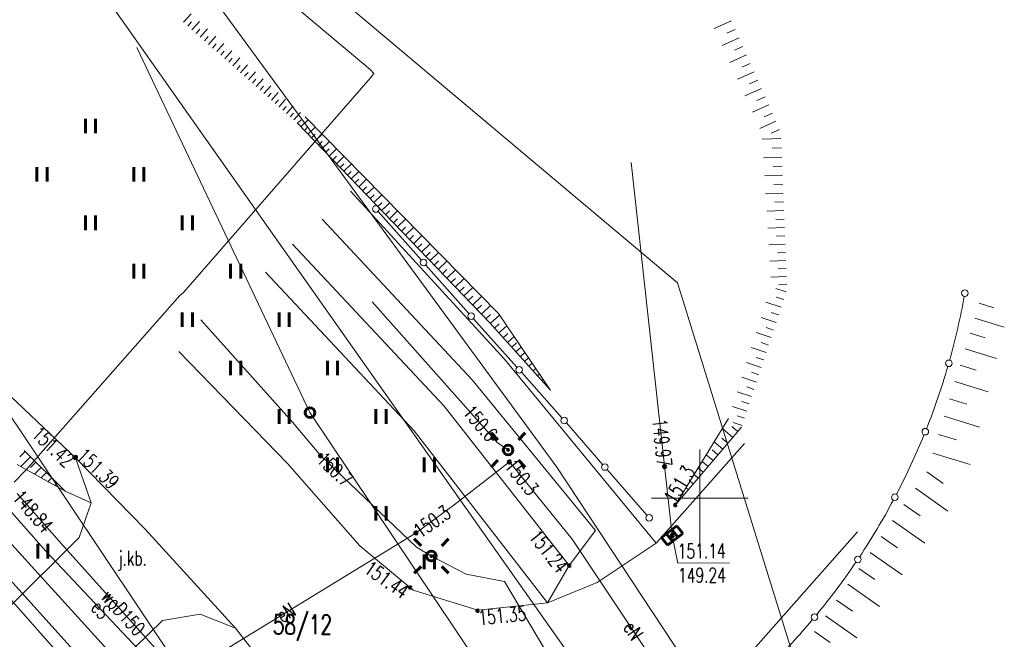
# Model space of a CAD drawing. Header units: metres. Extents: x 7582703 to 7587334, y 6019078 to 6022350.
# Tile 80 of 88: x 7584415 to 7584466, y 6021743 to 6021775. Entities that reach past the tile are written whole.
import ezdxf
from ezdxf.enums import TextEntityAlignment as Align

# ---------------------------------------------------------------- set-up
doc = ezdxf.new("R2010")
doc.units = ezdxf.units.M
doc.header["$MEASUREMENT"] = 0
doc.linetypes.add('EGDE', pattern=[0])
doc.layers.get('0').update_dxf_attribs({"color": 250, "linetype": 'CONTINUOUS', "lineweight": 100})
doc.layers.add('Dzialki', color=7, linetype='EGDE', lineweight=60)
doc.styles.get("Standard").update_dxf_attribs({"font": 'Simplex.SHX', "width": 0.75})

# ---------------------------------------------------------------- blocks, each defined once
blk = doc.blocks.new('1_OTRN')
at = {"linetype": 'Continuous'}
blk.add_circle((0, 0), 0.045, dxfattribs=at)
blk = doc.blocks.new('1_OTRS')
at = {"linetype": 'Continuous'}
blk.add_circle((0, 0), 0.045, dxfattribs=at)
blk = doc.blocks.new('1_OTZT')
at = {"linetype": 'Continuous'}
for p, q in [((-0.2625, -0.375), (-0.2625, 0.375)), ((0.2625, -0.375), (0.2625, 0.375))]:
    blk.add_line(p, q, dxfattribs=at)
blk = doc.blocks.new('4_SUEO_W')
at = {"linetype": 'Continuous'}
for p, q in [((-0.53035, 0.53035), (-0.8839, 0.8839)), ((0.53035, 0.53035), (0.8839, 0.8839)), ((-0.53035, -0.53035), (-0.8839, -0.8839)), ((0.53035, -0.53035), (0.8839, -0.8839))]:
    blk.add_line(p, q, dxfattribs=at)
blk.add_circle((0, 0), 0.025, dxfattribs=at)
blk = doc.blocks.new('4_SUPP')
at = {"linetype": 'Continuous'}
blk.add_circle((0, 0), 0.25, dxfattribs=at)
blk = doc.blocks.new('4_SUPS')
at = {"linetype": 'Continuous'}
blk.add_circle((0, 0), 0.0625, dxfattribs=at)
blk = doc.blocks.new('4_SUKK')
at = {"linetype": 'Continuous'}
for p, q in [((-0.5, -0.25), (-0.5, 0.25)), ((-0.5, 0.25), (0.5, 0.25)), ((-0.175, 0.25), (-0.175, -0.25)), ((0.175, 0.25), (0.175, -0.25)), ((0.5, 0.25), (0.5, -0.25)), ((0.5, -0.25), (-0.5, -0.25))]:
    blk.add_line(p, q, dxfattribs=at)
blk = doc.blocks.new('4_SUPK')
at = {"linetype": 'Continuous'}
blk.add_circle((0, 0), 0.25, dxfattribs=at)

msp = doc.modelspace()

# ---------------------------------------------------------------- linework, layer by layer
at = {"layer": 'Dzialki', "lineweight": 9}
for p, q in [((7584448.853, 6021761.106), (7584380.795, 6021818.339)), ((7584432.973, 6021772.132), (7584399.174, 6021800.601)), ((7584442.622, 6021751.591), (7584407.22, 6021799.939)), ((7584412.61, 6021785.4), (7584449.18, 6021733.51)), ((7584395.9, 6021781.88), (7584423.02, 6021741.37)), ((7584423.348, 6021774.563), (7584423.735, 6021775)), ((7584423.565, 6021774.371), (7584423.758, 6021774.588)), ((7584423.782, 6021774.179), (7584424.165, 6021774.612)), ((7584451.636, 6021774.638), (7584450.749, 6021774.245)), ((7584423.997, 6021773.988), (7584424.188, 6021774.204)), ((7584424.211, 6021773.799), (7584424.59, 6021774.227)), ((7584451.832, 6021774.195), (7584451.391, 6021773.999)), ((7584424.424, 6021773.61), (7584424.613, 6021773.823)), ((7584424.636, 6021773.422), (7584425.012, 6021773.846)), ((7584425.057, 6021773.05), (7584425.429, 6021773.469)), ((7584452.028, 6021773.754), (7584451.15, 6021773.364)), ((7584429.875, 6021754.409), (7584420.938, 6021773.256)), ((7584424.847, 6021773.235), (7584425.034, 6021773.446)), ((7584425.266, 6021772.865), (7584425.451, 6021773.073)), ((7584425.473, 6021772.68), (7584425.841, 6021773.096)), ((7584452.223, 6021773.315), (7584451.785, 6021773.121)), ((7584425.68, 6021772.497), (7584425.863, 6021772.704)), ((7584425.886, 6021772.315), (7584426.25, 6021772.726)), ((7584452.416, 6021772.877), (7584451.546, 6021772.492)), ((7584426.09, 6021772.134), (7584426.272, 6021772.338)), ((7584426.294, 6021771.953), (7584426.655, 6021772.361)), ((7584426.497, 6021771.774), (7584426.676, 6021771.977)), ((7584426.698, 6021771.595), (7584427.055, 6021771.998)), ((7584433.164, 6021771.924), (7584432.973, 6021772.132)), ((7584452.801, 6021772.009), (7584451.939, 6021771.627)), ((7584452.609, 6021772.442), (7584452.176, 6021772.25)), ((7584423.345, 6021760.612), (7584433.006, 6021771.703)), ((7584426.899, 6021771.418), (7584427.077, 6021771.618)), ((7584427.098, 6021771.241), (7584427.452, 6021771.64)), ((7584433.006, 6021771.703), (7584433.164, 6021771.924)), ((7584452.993, 6021771.578), (7584452.563, 6021771.388)), ((7584427.297, 6021771.065), (7584427.473, 6021771.263)), ((7584427.495, 6021770.89), (7584427.845, 6021771.285)), ((7584427.887, 6021770.542), (7584428.233, 6021770.934)), ((7584453.183, 6021771.149), (7584452.328, 6021770.77)), ((7584427.691, 6021770.716), (7584427.865, 6021770.912)), ((7584428.081, 6021770.37), (7584428.254, 6021770.564)), ((7584428.275, 6021770.198), (7584428.618, 6021770.586)), ((7584453.372, 6021770.722), (7584452.947, 6021770.533)), ((7584428.468, 6021770.028), (7584428.639, 6021770.22)), ((7584428.66, 6021769.858), (7584428.999, 6021770.241)), ((7584453.561, 6021770.296), (7584452.714, 6021769.921)), ((7584428.85, 6021769.689), (7584429.019, 6021769.879)), ((7584429.04, 6021769.52), (7584429.377, 6021769.9)), ((7584429.229, 6021769.35), (7584429.412, 6021769.527)), ((7584429.407, 6021769.166), (7584429.776, 6021769.521)), ((7584439.61, 6021759.53), (7584429.62, 6021769.68)), ((7584453.935, 6021769.452), (7584453.096, 6021769.08)), ((7584453.748, 6021769.873), (7584453.327, 6021769.686)), ((7584429.21, 6021769.37), (7584439.14, 6021759.06)), ((7584429.586, 6021768.98), (7584429.771, 6021769.159)), ((7584429.765, 6021768.793), (7584430.139, 6021769.153)), ((7584454.121, 6021769.032), (7584453.679, 6021768.836)), ((7584429.946, 6021768.606), (7584430.134, 6021768.787)), ((7584430.128, 6021768.417), (7584430.505, 6021768.781)), ((7584430.311, 6021768.227), (7584430.5, 6021768.41)), ((7584430.494, 6021768.037), (7584430.876, 6021768.404)), ((7584454.193, 6021768.561), (7584453.229, 6021768.523)), ((7584430.679, 6021767.845), (7584430.871, 6021768.029)), ((7584430.865, 6021767.652), (7584431.251, 6021768.023)), ((7584454.212, 6021768.078), (7584453.735, 6021768.06)), ((7584431.052, 6021767.458), (7584431.245, 6021767.645)), ((7584431.239, 6021767.263), (7584431.629, 6021767.639)), ((7584454.231, 6021767.601), (7584453.287, 6021767.564)), ((7584431.428, 6021767.067), (7584431.624, 6021767.256)), ((7584431.618, 6021766.87), (7584432.012, 6021767.25)), ((7584431.809, 6021766.672), (7584432.007, 6021766.863)), ((7584432.001, 6021766.472), (7584432.399, 6021766.856)), ((7584446.458, 6021767.32), (7584448.578, 6021748.063)), ((7584454.249, 6021767.13), (7584453.783, 6021767.111)), ((7584432.194, 6021766.272), (7584432.394, 6021766.465)), ((7584432.388, 6021766.071), (7584432.791, 6021766.459)), ((7584454.268, 6021766.663), (7584453.344, 6021766.627)), ((7584431.96, 6021765.84), (7584439.92, 6021757.17)), ((7584432.583, 6021765.868), (7584432.785, 6021766.063)), ((7584432.779, 6021765.665), (7584433.186, 6021766.057)), ((7584454.286, 6021766.201), (7584453.829, 6021766.183)), ((7584432.976, 6021765.46), (7584433.181, 6021765.657)), ((7584433.174, 6021765.254), (7584433.586, 6021765.651)), ((7584454.304, 6021765.744), (7584453.4, 6021765.709)), ((7584433.374, 6021765.047), (7584433.581, 6021765.246)), ((7584433.574, 6021764.839), (7584433.99, 6021765.24)), ((7584433.776, 6021764.63), (7584433.985, 6021764.831)), ((7584433.978, 6021764.419), (7584434.399, 6021764.825)), ((7584454.339, 6021764.846), (7584453.455, 6021764.811)), ((7584454.321, 6021765.293), (7584453.875, 6021765.275)), ((7584430.51, 6021764.4), (7584438.25, 6021756.1)), ((7584430.51, 6021764.4), (7584438.25, 6021756.1)), ((7584433.388, 6021764.797), (7584435.615, 6021762.297)), ((7584434.182, 6021764.208), (7584434.393, 6021764.412)), ((7584434.387, 6021763.995), (7584434.812, 6021764.405)), ((7584454.356, 6021764.404), (7584453.919, 6021764.387)), ((7584434.593, 6021763.781), (7584434.806, 6021763.987)), ((7584434.8, 6021763.566), (7584435.23, 6021763.981)), ((7584454.373, 6021763.967), (7584453.509, 6021763.933)), ((7584435.008, 6021763.35), (7584435.224, 6021763.558)), ((7584435.217, 6021763.133), (7584435.652, 6021763.552)), ((7584454.39, 6021763.534), (7584453.963, 6021763.518)), ((7584436.81, 6021754.75), (7584428.98, 6021763.1)), ((7584436.81, 6021754.75), (7584428.98, 6021763.1)), ((7584435.428, 6021762.914), (7584435.646, 6021763.125)), ((7584435.639, 6021762.695), (7584436.079, 6021763.118)), ((7584454.407, 6021763.107), (7584453.561, 6021763.074)), ((7584435.852, 6021762.474), (7584436.073, 6021762.687)), ((7584436.066, 6021762.252), (7584436.51, 6021762.68)), ((7584454.424, 6021762.684), (7584454.005, 6021762.667)), ((7584435.855, 6021762.028), (7584438.082, 6021759.528)), ((7584436.281, 6021762.028), (7584436.504, 6021762.244)), ((7584436.497, 6021761.804), (7584436.946, 6021762.236)), ((7584436.715, 6021761.578), (7584436.94, 6021761.796)), ((7584436.933, 6021761.351), (7584437.387, 6021761.788)), ((7584454.44, 6021762.265), (7584453.612, 6021762.233)), ((7584454.456, 6021761.851), (7584454.047, 6021761.835)), ((7584427.57, 6021761.66), (7584435.26, 6021753.47)), ((7584427.57, 6021761.66), (7584435.26, 6021753.47)), ((7584437.153, 6021761.123), (7584437.381, 6021761.343)), ((7584437.374, 6021760.894), (7584437.833, 6021761.336)), ((7584454.472, 6021761.442), (7584453.663, 6021761.41)), ((7584437.596, 6021760.663), (7584437.827, 6021760.885)), ((7584437.82, 6021760.431), (7584438.283, 6021760.878)), ((7584457.95, 6021731.8), (7584448.853, 6021761.106)), ((7584454.467, 6021760.642), (7584453.926, 6021760.821)), ((7584454.488, 6021761.037), (7584454.088, 6021761.021)), ((7584423.156, 6021760.451), (7584415.211, 6021751.443)), ((7584415.211, 6021751.443), (7584423.156, 6021760.451)), ((7584423.345, 6021760.612), (7584423.156, 6021760.451)), ((7584423.156, 6021760.451), (7584423.345, 6021760.612)), ((7584438.044, 6021760.198), (7584438.277, 6021760.422)), ((7584438.27, 6021759.963), (7584438.739, 6021760.415)), ((7584454.335, 6021760.244), (7584453.94, 6021760.376)), ((7584417.76, 6021752.07), (7584409.45, 6021759.96)), ((7584409.45, 6021759.96), (7584417.76, 6021752.07)), ((7584433.089, 6021760.132), (7584439.552, 6021752.848)), ((7584438.497, 6021759.727), (7584438.733, 6021759.955)), ((7584438.725, 6021759.49), (7584439.2, 6021759.947)), ((7584454.204, 6021759.849), (7584453.416, 6021760.11)), ((7584464.433, 6021760.057), (7584465.175, 6021759.827)), ((7584438.322, 6021759.259), (7584440.549, 6021756.759)), ((7584438.955, 6021759.252), (7584439.193, 6021759.482)), ((7584439.183, 6021759.013), (7584439.665, 6021759.448)), ((7584442.28, 6021755.58), (7584439.61, 6021759.53)), ((7584453.943, 6021759.063), (7584453.162, 6021759.322)), ((7584454.073, 6021759.455), (7584453.681, 6021759.585)), ((7584464.196, 6021759.294), (7584465.723, 6021758.819)), ((7584424.245, 6021759.208), (7584428.974, 6021753.922)), ((7584439.14, 6021759.06), (7584442.28, 6021755.58)), ((7584439.404, 6021758.768), (7584439.649, 6021758.989)), ((7584439.625, 6021758.522), (7584440.039, 6021758.896)), ((7584453.814, 6021758.672), (7584453.425, 6021758.801)), ((7584439.846, 6021758.277), (7584440.092, 6021758.498)), ((7584440.068, 6021758.032), (7584440.412, 6021758.343)), ((7584453.685, 6021758.283), (7584452.91, 6021758.54)), ((7584463.952, 6021758.508), (7584464.738, 6021758.264)), ((7584440.289, 6021757.787), (7584440.534, 6021758.008)), ((7584440.51, 6021757.542), (7584440.786, 6021757.79)), ((7584453.428, 6021757.511), (7584452.661, 6021757.766)), ((7584453.556, 6021757.896), (7584453.171, 6021758.024)), ((7584423.1, 6021757.57), (7584428.71, 6021751.79)), ((7584428.71, 6021751.79), (7584423.1, 6021757.57)), ((7584423.1, 6021757.57), (7584428.71, 6021751.79)), ((7584440.731, 6021757.296), (7584440.973, 6021757.514)), ((7584440.953, 6021757.051), (7584441.159, 6021757.238)), ((7584453.301, 6021757.127), (7584452.919, 6021757.254)), ((7584463.701, 6021757.7), (7584465.318, 6021757.197)), ((7584439.92, 6021757.17), (7584447.74, 6021747.67)), ((7584441.174, 6021756.806), (7584441.346, 6021756.962)), ((7584441.395, 6021756.561), (7584441.533, 6021756.685)), ((7584453.174, 6021756.745), (7584452.414, 6021756.998)), ((7584463.442, 6021756.867), (7584464.274, 6021756.608)), ((7584424.4, 6021736.72), (7584406.384, 6021756.449)), ((7584440.789, 6021756.49), (7584442.885, 6021754.138)), ((7584441.616, 6021756.316), (7584441.72, 6021756.409)), ((7584452.922, 6021755.986), (7584452.168, 6021756.237)), ((7584453.048, 6021756.365), (7584452.669, 6021756.491)), ((7584438.25, 6021756.1), (7584444.61, 6021748.32)), ((7584438.25, 6021756.1), (7584444.61, 6021748.32)), ((7584441.838, 6021756.07), (7584441.906, 6021756.133)), ((7584442.059, 6021755.825), (7584442.093, 6021755.856)), ((7584452.797, 6021755.609), (7584452.422, 6021755.734)), ((7584463.175, 6021756.01), (7584464.889, 6021755.478)), ((7584452.672, 6021755.234), (7584451.925, 6021755.482)), ((7584443.26, 6021746.51), (7584436.81, 6021754.75)), ((7584443.26, 6021746.51), (7584436.81, 6021754.75)), ((7584452.425, 6021754.489), (7584451.684, 6021754.734)), ((7584452.548, 6021754.861), (7584452.177, 6021754.984)), ((7584462.901, 6021755.128), (7584463.783, 6021754.854)), ((7584453.94, 6021718.54), (7584429.875, 6021754.409)), ((7584452.302, 6021754.118), (7584451.933, 6021754.241)), ((7584462.619, 6021754.22), (7584464.435, 6021753.656)), ((7584428.974, 6021753.922), (7584430.426, 6021752.182)), ((7584443.116, 6021753.875), (7584444.999, 6021751.716)), ((7584451.48, 6021754.1), (7584448.74, 6021749.64)), ((7584448.74, 6021749.64), (7584452.15, 6021753.66)), ((7584451.956, 6021753.432), (7584451.656, 6021753.686)), ((7584452.18, 6021753.75), (7584451.718, 6021753.903)), ((7584442.14, 6021744.58), (7584435.26, 6021753.47)), ((7584435.26, 6021753.47), (7584442.14, 6021744.58)), ((7584451.702, 6021753.132), (7584451.165, 6021753.587)), ((7584462.329, 6021753.286), (7584463.263, 6021752.996)), ((7584417.99, 6021740.72), (7584407.41, 6021752.7)), ((7584439.552, 6021752.848), (7584440.105, 6021752.482)), ((7584452.31, 6021752.82), (7584447.74, 6021747.67)), ((7584452.31, 6021752.82), (7584447.74, 6021747.67)), ((7584451.193, 6021752.531), (7584450.748, 6021752.909)), ((7584451.447, 6021752.832), (7584451.147, 6021753.086)), ((7584415.173, 6021752.407), (7584414.895, 6021752.129)), ((7584415.451, 6021752.129), (7584414.948, 6021751.625)), ((7584415.12, 6021752.46), (7584417.23, 6021750.35)), ((7584430.426, 6021752.182), (7584435.371, 6021747.458)), ((7584450, 6021747.5), (7584450, 6021752.5)), ((7584450.684, 6021751.931), (7584450.331, 6021752.23)), ((7584450.938, 6021752.231), (7584450.638, 6021752.486)), ((7584462.03, 6021752.324), (7584463.953, 6021751.726)), ((7584417.23, 6021750.35), (7584414.76, 6021751.73)), ((7584417.23, 6021750.35), (7584414.76, 6021751.73)), ((7584415.724, 6021751.856), (7584415.451, 6021751.584)), ((7584417.76, 6021752.07), (7584418.58, 6021749.76)), ((7584421.36, 6021748.39), (7584417.76, 6021752.07)), ((7584417.76, 6021752.07), (7584421.36, 6021748.39)), ((7584428.71, 6021751.79), (7584432.44, 6021747.54)), ((7584432.44, 6021747.54), (7584428.71, 6021751.79)), ((7584428.71, 6021751.79), (7584432.44, 6021747.54)), ((7584437.31, 6021749.65), (7584440.17, 6021751.86)), ((7584440.17, 6021751.86), (7584437.31, 6021749.65)), ((7584440.17, 6021751.86), (7584443.41, 6021747.88)), ((7584450.429, 6021751.631), (7584450.129, 6021751.886)), ((7584414.595, 6021750.818), (7584415.211, 6021751.443)), ((7584415.996, 6021751.584), (7584415.647, 6021751.234)), ((7584416.269, 6021751.311), (7584415.997, 6021751.039)), ((7584464.361, 6021718.645), (7584442.622, 6021751.591)), ((7584445.202, 6021751.484), (7584447.273, 6021749.11)), ((7584449.92, 6021751.031), (7584449.706, 6021751.212)), ((7584450.174, 6021751.331), (7584449.914, 6021751.551)), ((7584461.719, 6021751.345), (7584462.56, 6021750.753)), ((7584416.541, 6021751.039), (7584416.346, 6021750.844)), ((7584416.814, 6021750.766), (7584416.696, 6021750.648)), ((7584449.665, 6021750.731), (7584449.497, 6021750.873)), ((7584417.189, 6021747.486), (7584414.759, 6021750.239)), ((7584417.086, 6021750.494), (7584417.046, 6021750.453)), ((7584418.58, 6021749.76), (7584417.23, 6021750.35)), ((7584449.156, 6021750.13), (7584449.081, 6021750.194)), ((7584449.411, 6021750.43), (7584449.289, 6021750.534)), ((7584461.13, 6021750.508), (7584462.804, 6021749.328)), ((7584413.972, 6021749.833), (7584416.231, 6021747.25)), ((7584413.972, 6021749.833), (7584416.231, 6021747.25)), ((7584418.58, 6021749.76), (7584417.95, 6021747.96)), ((7584418.58, 6021749.76), (7584417.95, 6021747.96)), ((7584435.35, 6021748.2), (7584437.31, 6021749.65)), ((7584437.31, 6021749.65), (7584435.35, 6021748.2)), ((7584447.5, 6021750), (7584452.5, 6021750)), ((7584448.901, 6021749.83), (7584448.872, 6021749.855)), ((7584460.542, 6021749.674), (7584461.376, 6021749.086)), ((7584459.956, 6021748.843), (7584461.618, 6021747.672)), ((7584426.02, 6021743.28), (7584421.36, 6021748.39)), ((7584421.36, 6021748.39), (7584426.02, 6021743.28)), ((7584423.8, 6021741.14), (7584435.35, 6021748.2)), ((7584435.35, 6021748.2), (7584423.8, 6021741.14)), ((7584444.61, 6021748.32), (7584443.26, 6021746.51)), ((7584444.61, 6021748.32), (7584443.26, 6021746.51)), ((7584448.578, 6021748.063), (7584448.869, 6021746.63)), ((7584458.15, 6021748.26), (7584452.5, 6021741.87)), ((7584458.15, 6021748.26), (7584452.5, 6021741.87)), ((7584417.95, 6021747.96), (7584414.24, 6021744.26)), ((7584417.95, 6021747.96), (7584414.24, 6021744.26)), ((7584432.44, 6021747.54), (7584435.21, 6021745.24)), ((7584435.21, 6021745.24), (7584432.44, 6021747.54)), ((7584432.44, 6021747.54), (7584435.21, 6021745.24)), ((7584443.41, 6021747.88), (7584451.99, 6021735.04)), ((7584451.99, 6021735.04), (7584443.41, 6021747.88)), ((7584447.74, 6021747.67), (7584444.7, 6021745.64)), ((7584447.74, 6021747.67), (7584444.7, 6021745.64)), ((7584447.74, 6021747.67), (7584444.7, 6021745.64)), ((7584459.373, 6021748.015), (7584460.201, 6021747.431)), ((7584416.231, 6021747.25), (7584426.399, 6021736.492)), ((7584416.231, 6021747.25), (7584426.399, 6021736.492)), ((7584424.947, 6021738.848), (7584417.189, 6021747.486)), ((7584425.042, 6021738.742), (7584417.189, 6021747.486)), ((7584435.371, 6021747.458), (7584436.144, 6021747.003)), ((7584458.792, 6021747.19), (7584460.442, 6021746.027)), ((7584413.4, 6021746.87), (7584417.94, 6021741.83)), ((7584436.144, 6021747.003), (7584437.931, 6021746.066)), ((7584448.869, 6021746.63), (7584451.529, 6021746.649)), ((7584437.931, 6021746.066), (7584439.914, 6021745.691)), ((7584443.26, 6021746.51), (7584442.14, 6021744.58)), ((7584458.213, 6021746.368), (7584459.035, 6021745.789)), ((7584439.914, 6021745.691), (7584447.061, 6021733.711)), ((7584447.061, 6021733.711), (7584439.914, 6021745.691)), ((7584444.7, 6021745.64), (7584442.14, 6021744.58)), ((7584444.7, 6021745.64), (7584442.14, 6021744.58)), ((7584444.7, 6021745.64), (7584442.14, 6021744.58)), ((7584457.636, 6021745.549), (7584459.273, 6021744.395)), ((7584438.54, 6021744.21), (7584435.21, 6021745.24)), ((7584438.54, 6021744.21), (7584435.21, 6021745.24)), ((7584435.21, 6021745.24), (7584438.54, 6021744.21)), ((7584442.14, 6021744.58), (7584438.54, 6021744.21)), ((7584442.14, 6021744.58), (7584438.54, 6021744.21)), ((7584438.54, 6021744.21), (7584442.14, 6021744.58)), ((7584457.061, 6021744.733), (7584457.877, 6021744.159)), ((7584422.26, 6021743.67), (7584424.2, 6021744)), ((7584424.2, 6021744), (7584426.02, 6021743.28)), ((7584418.38, 6021739.91), (7584422.26, 6021743.67)), ((7584456.488, 6021743.921), (7584458.114, 6021742.775)), ((7584434.29, 6021732.83), (7584426.02, 6021743.28)), ((7584426.02, 6021743.28), (7584434.29, 6021732.83)), ((7584455.918, 6021743.111), (7584456.728, 6021742.54))]:
    msp.add_line(p, q, dxfattribs=at)
for centre in [(7584433.275, 6021764.924), (7584435.735, 6021762.163), (7584463.688, 6021760.583), (7584438.202, 6021759.393), (7584440.669, 6021756.624), (7584462.854, 6021756.956), (7584443.004, 6021754.004), (7584443.004, 6021754.004), (7584461.644, 6021753.425), (7584445.101, 6021751.6), (7584460.073, 6021750.038), (7584447.391, 6021748.975), (7584458.159, 6021746.832), (7584455.923, 6021743.843)]:
    msp.add_circle(centre, 0.17, dxfattribs=at)
for start, end in [(344.3574, 349.7415), (338.3941, 343.7781), (332.4307, 337.8148), (326.4674, 331.8514), (320.5041, 325.8881), (314.8955, 319.9248)]:
    msp.add_arc((7584428.346, 6021766.807), 35.886, start, end, dxfattribs=at)
msp.add_point((7584442.28, 6021755.58), dxfattribs=at)

# ---------------------------------------------------------------- block references
for name, p in [('1_OTZT', (7584418.54, 6021769.21)), ('1_OTZT', (7584416.04, 6021766.71)), ('1_OTZT', (7584421.04, 6021766.71)), ('1_OTZT', (7584418.54, 6021764.21)), ('1_OTZT', (7584423.54, 6021764.21)), ('1_OTZT', (7584421.04, 6021761.71)), ('1_OTZT', (7584426.04, 6021761.71)), ('1_OTZT', (7584423.54, 6021759.21)), ('1_OTZT', (7584428.54, 6021759.21)), ('1_OTZT', (7584426.04, 6021756.71)), ('1_OTZT', (7584431.04, 6021756.71)), ('4_SUPK', (7584429.875, 6021754.409)), ('1_OTZT', (7584428.54, 6021754.21)), ('1_OTZT', (7584433.54, 6021754.21)), ('4_SUEO_W', (7584440.105, 6021752.482)), ('4_SUPS', (7584439.331, 6021753.098)), ('4_SUPP', (7584440.105, 6021752.482)), ('1_OTRS', (7584417.76, 6021752.07)), ('1_OTRS', (7584417.78, 6021752.11)), ('4_SUPS', (7584430.426, 6021752.182)), ('1_OTZT', (7584431.04, 6021751.71)), ('1_OTZT', (7584436.04, 6021751.71)), ('4_SUPS', (7584440.17, 6021751.86)), ('4_SUPS', (7584448.186, 6021751.623)), ('1_OTZT', (7584433.54, 6021749.21)), ('1_OTRN', (7584448.74, 6021749.64)), ('4_SUPS', (7584435.35, 6021748.2)), ('4_SUPS', (7584448.578, 6021748.063)), ('1_OTZT', (7584416.08, 6021747.26)), ('4_SUEO_W', (7584436.144, 6021747.003)), ('1_OTZT', (7584436.04, 6021746.71)), ('4_SUPP', (7584436.144, 6021747.003)), ('1_OTRS', (7584443.26, 6021746.51)), ('1_OTRS', (7584438.53, 6021744.18))]:
    msp.add_blockref(name, p, dxfattribs=at)
for name, p, rotation in [('4_SUKK', (7584448.578, 6021748.063), 37.66933019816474), ('1_OTRS', (7584435.056, 6021745.375), 0.4139540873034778)]:
    msp.add_blockref(name, p, dxfattribs=dict(at, rotation=rotation))

# ---------------------------------------------------------------- texts
at = {"layer": 'Dzialki', "lineweight": 9, "width": 0.7}
for s, rotation, p in [('150.6', 310.6944, (7584439.331, 6021753.098)), ('149.97', 276.0752, (7584448.186, 6021751.623))]:
    msp.add_text(s, height=0.75, rotation=rotation, dxfattribs=at).set_placement(p, align=Align.MIDDLE_RIGHT)
for s, rotation, p in [('151.42', 316.4701, (7584417.76, 6021752.07)), ('151.24', 308.3689, (7584443.26, 6021746.51)), ('151.44', 324.6126, (7584435.056, 6021745.375))]:
    msp.add_text(s, height=0.75, rotation=rotation, dxfattribs=at).set_placement(p, align=Align.TOP_RIGHT)
for s, rotation, p in [('151.39', 316.1079, (7584417.78, 6021752.11)), ('151.3', 58.4355, (7584448.74, 6021749.64))]:
    msp.add_text(s, height=0.75, rotation=rotation, dxfattribs=at).set_placement(p)
for s, rotation, p in [('150.7', 316.2487, (7584430.426, 6021752.182)), ('150.3', 309.148, (7584440.17, 6021751.86)), ('148.84', 311.0028, (7584414.759, 6021750.239)), ('150.3', 35.3085, (7584435.35, 6021748.2))]:
    msp.add_text(s, height=0.75, rotation=rotation, dxfattribs=at).set_placement(p, align=Align.MIDDLE_LEFT)
for s, rotation, p in [('151.14', 0.414, (7584448.861, 6021747.63)), ('149.24', 0.414, (7584448.871, 6021746.38)), ('151.35', 5.7885, (7584438.53, 6021744.18))]:
    msp.add_text(s, height=0.75, rotation=rotation, dxfattribs=at).set_placement(p, align=Align.TOP_LEFT)
msp.add_text('j.kb.', height=0.75, dxfattribs=at).set_placement((7584420.713, 6021746.783), align=Align.MIDDLE)
for s, rotation, p in [('woD150', 311.9245, (7584420.24, 6021744.09)), ('eS', 314.2503, (7584419.074, 6021744.242)), ('eN', 31.4356, (7584428.624, 6021744.089)), ('eN', 303.7518, (7584446.571, 6021743.149))]:
    msp.add_text(s, height=0.75, rotation=rotation, dxfattribs=at).set_placement(p, align=Align.MIDDLE)
msp.add_text('58/12', height=1, dxfattribs=at).set_placement((7584427.954, 6021742.964))

doc.saveas('drawing.dxf')
